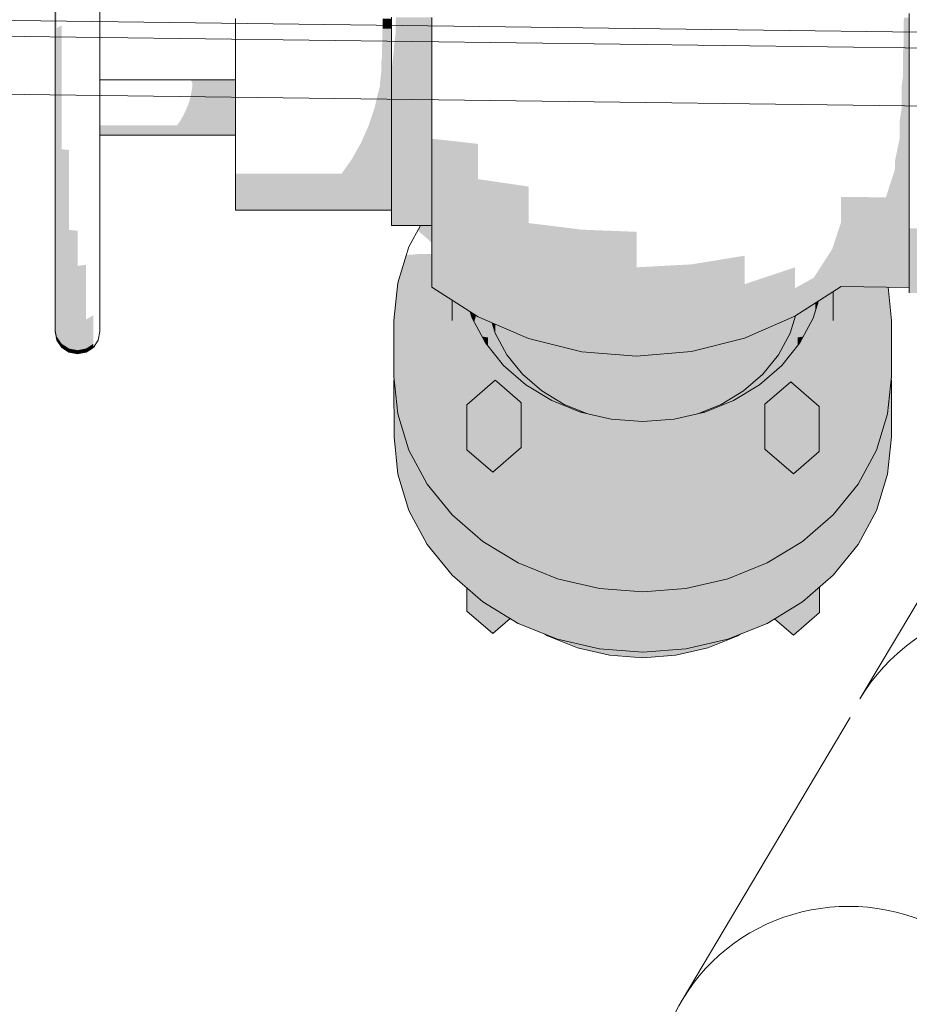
# Model space of a CAD drawing. Header units: metres. Extents: x -52 to 321, y -8 to 26.
# Tile 47 of 256: x -25.845 to -25.646, y 0.55 to 0.769. Entities that reach past the tile are written whole.
import ezdxf

# ---------------------------------------------------------------- set-up
doc = ezdxf.new("R2010")
doc.units = ezdxf.units.M
doc.header["$MEASUREMENT"] = 0
doc.layers.add('60 Ausstattung außen', color=7, linetype='Continuous')
doc.layers.add('94 Genehmigungsplanung Bemaßung', color=7, linetype='Continuous')
doc.styles.add('ERSTELLTER_STIL_2', font='arial.ttf')
doc.dimstyles.new('ERSTELLTER_STIL__3', dxfattribs={"dimtxt": 0.25, "dimasz": 0.19, "dimexe": 0.18, "dimexo": 0.1, "dimgap": 0, "dimtad": 1, "dimzin": 0, "dimdsep": 46, "dimtxsty": 'ERSTELLTER_STIL_2', "dimblk": 'ARROWHEAD_6', "dimblk1": 'ARROWHEAD_6', "dimblk2": 'ARROWHEAD_6', "dimcen": 0.09, "dimclrd": 7, "dimclre": 7, "dimclrt": 7, "dimazin": 0, "dimtfac": 1, "dimtdec": 4, "dimtmove": 0, "dimatfit": 3, "dimfxl": 1, "dimtolj": 1, "dimtzin": 0, "dimarcsym": 0})

# ---------------------------------------------------------------- blocks, each defined once
blk = doc.blocks.new('*D30', base_point=(-33357.27905, 0))
at = {"layer": '94 Genehmigungsplanung Bemaßung', "color": 7, "linetype": 'Continuous', "lineweight": 13}
for p, q in [((-24.29008, 2.86465), (-24.29008, 3.01465)), ((-24.19008, 2.76465), (-24.39008, 2.96465)), ((-24.10258, 2.86465), (-24.47758, 2.86465)), ((-24.29008, -0.03535), (-24.29008, 2.86465)), ((-24.39008, 0.06465), (-24.19008, -0.13535)), ((-24.10258, -0.03535), (-24.47758, -0.03535)), ((-24.29008, -0.18535), (-24.29008, -0.03535))]:
    blk.add_line(p, q, dxfattribs=at)
at = {"layer": '94 Genehmigungsplanung Bemaßung', "color": 7, "lineweight": 13, "insert": (-24.34008, 1.081), "char_height": 0.25, "attachment_point": 7, "rotation": 90, "style": 'ERSTELLTER_STIL_2'}
blk.add_mtext('\\A1;{\\pql;\\fArial|b0|i0|c0|p0;\\W1.000000;2,90}', dxfattribs=at)
blk = doc.blocks.new('ARROWHEAD_6')
at = {"color": 0, "linetype": 'Continuous', "lineweight": 0}
for p, q in [((-0.5, -0.5), (0.5, 0.5)), ((0, 0), (-1, 0))]:
    blk.add_line(p, q, dxfattribs=at)

msp = doc.modelspace()

# ---------------------------------------------------------------- hatches: boundary and pattern name
at = {"layer": '60 Ausstattung außen', "linetype": 'Continuous', "lineweight": 0, "true_color": 0x000000}
for points in [[(-25.83643, 0.7675), (-25.83643, 0.7757), (-25.83681, 0.77474), (-25.83681, 0.76685)], [(-25.76373, 0.76961), (-25.76373, 0.76732), (-25.76178, 0.76732), (-25.76178, 0.76961)], [(-25.76079, 0.76667), (-25.75274, 0.76667), (-25.75274, 0.76991), (-25.76068, 0.76991), (-25.76079, 0.7691)], [(-25.64746, 0.76347), (-25.64621, 0.76347), (-25.64621, 0.76981), (-25.64736, 0.7698), (-25.64746, 0.76898)], [(-25.83681, 0.75843), (-25.83643, 0.75876), (-25.83643, 0.7675), (-25.83681, 0.76685)], [(-25.83535, 0.75904), (-25.83535, 0.76806), (-25.83643, 0.7675), (-25.83643, 0.75876)], [(-25.76376, 0.76712), (-25.76376, 0.76449), (-25.76178, 0.76449), (-25.76178, 0.76732), (-25.76373, 0.76732)], [(-25.76117, 0.76291), (-25.75274, 0.76291), (-25.75274, 0.76667), (-25.76079, 0.76667), (-25.76117, 0.76361)], [(-25.76385, 0.76121), (-25.76178, 0.76121), (-25.76178, 0.76449), (-25.76376, 0.76449), (-25.76385, 0.76374)], [(-25.76117, 0.76291), (-25.76166, 0.75875), (-25.75274, 0.75875), (-25.75274, 0.76291)], [(-25.64762, 0.75671), (-25.64621, 0.75671), (-25.64621, 0.76347), (-25.64746, 0.76347), (-25.64762, 0.76212)], [(-25.76403, 0.75759), (-25.76178, 0.75759), (-25.76178, 0.76121), (-25.76385, 0.76121), (-25.76403, 0.75973)], [(-25.83681, 0.74974), (-25.83643, 0.74974), (-25.83643, 0.75876), (-25.83681, 0.75843)], [(-25.83535, 0.74974), (-25.83535, 0.75904), (-25.83643, 0.75876), (-25.83643, 0.74974)], [(-25.76178, 0.75432), (-25.75274, 0.75432), (-25.75274, 0.75875), (-25.76166, 0.75875), (-25.76178, 0.75818)], [(-25.76432, 0.7546), (-25.76451, 0.75373), (-25.76178, 0.75373), (-25.76178, 0.75759), (-25.76403, 0.75759), (-25.76432, 0.75517)], [(-25.64789, 0.75467), (-25.64789, 0.74974), (-25.64621, 0.74974), (-25.64621, 0.75671), (-25.64762, 0.75671)], [(-25.80646, 0.7558), (-25.79654, 0.7558), (-25.79654, 0.75589), (-25.80668, 0.75589)], [(-25.8063, 0.75552), (-25.79654, 0.75552), (-25.79654, 0.7558), (-25.80646, 0.7558), (-25.8064, 0.75566)], [(-25.8062, 0.75507), (-25.79654, 0.75507), (-25.79654, 0.75552), (-25.8063, 0.75552)], [(-25.8063, 0.7537), (-25.79654, 0.7537), (-25.79654, 0.75445), (-25.8062, 0.75445)], [(-25.8062, 0.75445), (-25.79654, 0.75445), (-25.79654, 0.75507), (-25.8062, 0.75507)], [(-25.76481, 0.75274), (-25.7655, 0.74974), (-25.76178, 0.74974), (-25.76178, 0.75373), (-25.76451, 0.75373)], [(-25.76178, 0.74974), (-25.75274, 0.74974), (-25.75274, 0.75432), (-25.76178, 0.75432)], [(-25.80697, 0.75081), (-25.79654, 0.75081), (-25.79654, 0.75185), (-25.80666, 0.75185)], [(-25.80666, 0.75185), (-25.79654, 0.75185), (-25.79654, 0.75282), (-25.80645, 0.75282)], [(-25.80645, 0.75282), (-25.79654, 0.75282), (-25.79654, 0.7537), (-25.8063, 0.7537), (-25.80637, 0.75341)], [(-25.83643, 0.74073), (-25.83643, 0.74974), (-25.83681, 0.74974), (-25.83681, 0.74106)], [(-25.83643, 0.74073), (-25.83535, 0.74045), (-25.83535, 0.74974), (-25.83643, 0.74974)], [(-25.80738, 0.74974), (-25.80786, 0.74868), (-25.79654, 0.74868), (-25.79654, 0.74974)], [(-25.80738, 0.74974), (-25.79654, 0.74974), (-25.79654, 0.75081), (-25.80697, 0.75081)], [(-25.7655, 0.74974), (-25.76683, 0.74576), (-25.76178, 0.74576), (-25.76178, 0.74974)], [(-25.75274, 0.74974), (-25.76178, 0.74974), (-25.76178, 0.74517), (-25.75274, 0.74517)], [(-25.64837, 0.74669), (-25.64837, 0.74278), (-25.64621, 0.74278), (-25.64621, 0.74974), (-25.64789, 0.74974)], [(-25.80896, 0.74667), (-25.79654, 0.74667), (-25.79654, 0.74764), (-25.80839, 0.74764)], [(-25.80839, 0.74764), (-25.79654, 0.74764), (-25.79654, 0.74868), (-25.80786, 0.74868), (-25.80826, 0.74791)], [(-25.79654, 0.74579), (-25.82681, 0.74579), (-25.82681, 0.74503), (-25.79654, 0.74503), (-25.79654, 0.74576)], [(-25.82681, 0.74503), (-25.82681, 0.74442), (-25.79654, 0.74442), (-25.79654, 0.74503)], [(-25.80958, 0.74579), (-25.79654, 0.74579), (-25.79654, 0.74667), (-25.80896, 0.74667)], [(-25.76683, 0.74576), (-25.76853, 0.7419), (-25.76178, 0.7419), (-25.76178, 0.74576)], [(-25.75274, 0.74517), (-25.76178, 0.74517), (-25.76178, 0.74074), (-25.75274, 0.74074), (-25.75274, 0.74278)], [(-25.82681, 0.74442), (-25.82681, 0.74397), (-25.79654, 0.74397), (-25.79654, 0.74442)], [(-25.82681, 0.74397), (-25.82681, 0.74369), (-25.79654, 0.74369), (-25.79654, 0.74397)], [(-25.82681, 0.74369), (-25.82681, 0.7436), (-25.79654, 0.7436), (-25.79654, 0.74369)], [(-25.75274, 0.73602), (-25.74242, 0.73376), (-25.74242, 0.74163), (-25.75274, 0.74278)], [(-25.64837, 0.74278), (-25.64938, 0.73798), (-25.64938, 0.73603), (-25.64621, 0.73602), (-25.64621, 0.74278)], [(-25.83681, 0.73264), (-25.83643, 0.73199), (-25.83643, 0.74073), (-25.83681, 0.74106)], [(-25.83643, 0.73199), (-25.83535, 0.73143), (-25.83535, 0.74045), (-25.83643, 0.74073)], [(-25.76853, 0.7419), (-25.77057, 0.73827), (-25.76178, 0.73827), (-25.76178, 0.7419)], [(-25.76178, 0.74074), (-25.76178, 0.73658), (-25.75274, 0.73658), (-25.75274, 0.74074)], [(-25.83372, 0.74026), (-25.83535, 0.74045), (-25.83535, 0.73143), (-25.83372, 0.73106)], [(-25.77057, 0.73827), (-25.77287, 0.735), (-25.76178, 0.735), (-25.76178, 0.73827)], [(-25.75274, 0.73658), (-25.76178, 0.73658), (-25.76178, 0.73282), (-25.75274, 0.73282), (-25.75274, 0.73602)], [(-25.76178, 0.73217), (-25.76178, 0.735), (-25.79654, 0.735), (-25.79654, 0.73217)], [(-25.74242, 0.72638), (-25.74242, 0.73376), (-25.75274, 0.73602), (-25.75274, 0.72968)], [(-25.64621, 0.73602), (-25.64938, 0.73603), (-25.65144, 0.72971), (-25.64621, 0.72968)], [(-25.83643, 0.72379), (-25.83643, 0.73199), (-25.83681, 0.73264), (-25.83681, 0.72474)], [(-25.83534, 0.72298), (-25.83535, 0.73143), (-25.83643, 0.73199), (-25.83643, 0.72379)], [(-25.76178, 0.72988), (-25.76178, 0.73217), (-25.79654, 0.73217), (-25.79654, 0.72988)], [(-25.75274, 0.73282), (-25.76178, 0.73282), (-25.76178, 0.72958), (-25.75274, 0.72958), (-25.75274, 0.72968)], [(-25.74242, 0.72638), (-25.73116, 0.72396), (-25.73116, 0.73211), (-25.74242, 0.73376)], [(-25.83372, 0.72244), (-25.83372, 0.73106), (-25.83535, 0.73143), (-25.83534, 0.72298)], [(-25.76178, 0.72988), (-25.79654, 0.72988), (-25.79654, 0.72819), (-25.76178, 0.72819)], [(-25.76178, 0.72958), (-25.76178, 0.72694), (-25.75274, 0.72694), (-25.75274, 0.72958)], [(-25.74242, 0.72638), (-25.75274, 0.72968), (-25.75274, 0.72396), (-25.74242, 0.71971)], [(-25.66143, 0.72978), (-25.66146, 0.72407), (-25.66143, 0.72408)], [(-25.64621, 0.72968), (-25.66143, 0.72978), (-25.66143, 0.72408), (-25.64621, 0.72395), (-25.64621, 0.72875)], [(-25.76178, 0.72715), (-25.76178, 0.72819), (-25.79654, 0.72819), (-25.79654, 0.72715)], [(-25.82681, 0.72549), (-25.82681, 0.72477), (-25.8268, 0.72474), (-25.8268, 0.72547)], [(-25.76178, 0.72681), (-25.76178, 0.72715), (-25.79654, 0.72715), (-25.79654, 0.72681)], [(-25.76178, 0.72694), (-25.76178, 0.725), (-25.75274, 0.725), (-25.75274, 0.72694)], [(-25.73116, 0.7166), (-25.73116, 0.72396), (-25.74242, 0.72638), (-25.74242, 0.71971)], [(-25.83643, 0.72379), (-25.83681, 0.72474), (-25.83681, 0.71761), (-25.83643, 0.71638)], [(-25.83534, 0.71533), (-25.83534, 0.72298), (-25.83643, 0.72379), (-25.83643, 0.71638)], [(-25.83372, 0.71464), (-25.83372, 0.72244), (-25.83534, 0.72298), (-25.83534, 0.71533)], [(-25.82681, 0.72477), (-25.82681, 0.72474), (-25.82681, 0.71763), (-25.8268, 0.71761), (-25.8268, 0.72474)], [(-25.75274, 0.725), (-25.76178, 0.725), (-25.76178, 0.72382), (-25.75274, 0.72382), (-25.75274, 0.72396)], [(-25.76178, 0.72382), (-25.76178, 0.72342), (-25.75274, 0.72342), (-25.75274, 0.72382)], [(-25.7559, 0.72231), (-25.75274, 0.71958), (-25.75274, 0.72342), (-25.7553, 0.72342)], [(-25.74242, 0.71395), (-25.74242, 0.71971), (-25.75274, 0.72396), (-25.75274, 0.71901)], [(-25.71927, 0.71471), (-25.71927, 0.72249), (-25.73116, 0.72396), (-25.73116, 0.7166)], [(-25.66146, 0.72407), (-25.6634, 0.71818), (-25.66143, 0.71916), (-25.66143, 0.72408)], [(-25.64621, 0.72395), (-25.66143, 0.72408), (-25.66143, 0.71916), (-25.64621, 0.719), (-25.64621, 0.72275)], [(-25.83181, 0.72224), (-25.83372, 0.72244), (-25.83372, 0.71464), (-25.83181, 0.71439)], [(-25.70705, 0.71408), (-25.70705, 0.722), (-25.71927, 0.72249), (-25.71927, 0.71471)], [(-25.64012, 0.72274), (-25.64621, 0.72275), (-25.64621, 0.71757), (-25.64012, 0.71757)], [(-25.74242, 0.70928), (-25.74242, 0.71395), (-25.75274, 0.71901), (-25.75274, 0.715)], [(-25.73116, 0.71024), (-25.73116, 0.7166), (-25.74242, 0.71971), (-25.74242, 0.71395)], [(-25.6634, 0.71818), (-25.66754, 0.71175), (-25.66143, 0.71517), (-25.66143, 0.71916)], [(-25.64621, 0.719), (-25.66143, 0.71916), (-25.66143, 0.71517), (-25.64621, 0.71499), (-25.64621, 0.71757)], [(-25.83643, 0.71638), (-25.83681, 0.71761), (-25.83681, 0.71144), (-25.83643, 0.70998)], [(-25.83534, 0.70873), (-25.83534, 0.71533), (-25.83643, 0.71638), (-25.83643, 0.70998)], [(-25.82681, 0.71763), (-25.82681, 0.71761), (-25.82681, 0.71147), (-25.8268, 0.71144), (-25.8268, 0.71761)], [(-25.76036, 0.71059), (-25.75234, 0.70937), (-25.75274, 0.70962), (-25.75274, 0.71023), (-25.75274, 0.71707), (-25.75281, 0.71709), (-25.75287, 0.71704), (-25.75538, 0.71706), (-25.75842, 0.71683)], [(-25.75274, 0.71715), (-25.75281, 0.71709), (-25.75274, 0.71707)], [(-25.71927, 0.70799), (-25.71927, 0.71471), (-25.73116, 0.7166), (-25.73116, 0.71024)], [(-25.68296, 0.71032), (-25.68296, 0.71667), (-25.69484, 0.71474), (-25.69484, 0.70803)], [(-25.64012, 0.71757), (-25.64621, 0.71757), (-25.64621, 0.71337), (-25.64012, 0.71337)], [(-25.83372, 0.71464), (-25.83534, 0.71533), (-25.83534, 0.70873), (-25.83372, 0.7079)], [(-25.83372, 0.7079), (-25.83181, 0.70761), (-25.83181, 0.71439), (-25.83372, 0.71464)], [(-25.8299, 0.71464), (-25.83181, 0.71439), (-25.83181, 0.70761), (-25.82989, 0.7079)], [(-25.74242, 0.70584), (-25.74242, 0.70928), (-25.75274, 0.715), (-25.75274, 0.71204)], [(-25.70705, 0.71408), (-25.71927, 0.71471), (-25.71927, 0.70799), (-25.70705, 0.70724)], [(-25.69484, 0.71474), (-25.70705, 0.71408), (-25.70705, 0.70724), (-25.69484, 0.70803)], [(-25.66143, 0.71517), (-25.67172, 0.70941), (-25.67172, 0.70598), (-25.66143, 0.71223)], [(-25.64621, 0.71499), (-25.66143, 0.71517), (-25.66143, 0.71223), (-25.64621, 0.71203), (-25.64621, 0.71337)], [(-25.74242, 0.70584), (-25.75274, 0.71204), (-25.75274, 0.71023), (-25.74242, 0.70373)], [(-25.73116, 0.70509), (-25.73116, 0.71024), (-25.74242, 0.71395), (-25.74242, 0.70928)], [(-25.67172, 0.71407), (-25.68296, 0.71032), (-25.68296, 0.70518), (-25.67172, 0.70941)], [(-25.66143, 0.71223), (-25.67172, 0.70598), (-25.67172, 0.70388), (-25.66143, 0.71043)], [(-25.66143, 0.71223), (-25.66143, 0.71043), (-25.64621, 0.71022), (-25.64621, 0.71203)], [(-25.64621, 0.71028), (-25.64012, 0.71027), (-25.64012, 0.71337), (-25.64621, 0.71337)], [(-25.83681, 0.70644), (-25.83643, 0.70479), (-25.83643, 0.70998), (-25.83681, 0.71144)], [(-25.83534, 0.70338), (-25.83534, 0.70873), (-25.83643, 0.70998), (-25.83643, 0.70479)], [(-25.82681, 0.71147), (-25.82681, 0.71144), (-25.82681, 0.70646), (-25.8268, 0.70644), (-25.8268, 0.71144)], [(-25.7612, 0.70224), (-25.7482, 0.70224), (-25.7482, 0.70672), (-25.75234, 0.70937), (-25.76036, 0.71059)], [(-25.75274, 0.70962), (-25.74242, 0.70302), (-25.74242, 0.70373), (-25.75274, 0.71023)], [(-25.71927, 0.70254), (-25.71927, 0.70799), (-25.73116, 0.71024), (-25.73116, 0.70509)], [(-25.69484, 0.70258), (-25.68296, 0.70518), (-25.68296, 0.71032), (-25.69484, 0.70803)], [(-25.67172, 0.70317), (-25.66143, 0.70982), (-25.66143, 0.71043), (-25.67172, 0.70388)], [(-25.66308, 0.70875), (-25.65654, 0.70975), (-25.66143, 0.70982)], [(-25.64621, 0.71022), (-25.66143, 0.71043), (-25.66143, 0.70982), (-25.64621, 0.70961)], [(-25.64621, 0.71028), (-25.64621, 0.70839), (-25.64012, 0.70838), (-25.64012, 0.71027)], [(-25.83534, 0.70338), (-25.83372, 0.70244), (-25.83372, 0.7079), (-25.83534, 0.70873)], [(-25.83181, 0.70761), (-25.83372, 0.7079), (-25.83372, 0.70244), (-25.83181, 0.70211)], [(-25.82989, 0.7079), (-25.83181, 0.70761), (-25.83181, 0.70211), (-25.82989, 0.70244)], [(-25.73116, 0.70509), (-25.74242, 0.70928), (-25.74242, 0.70584), (-25.73116, 0.70129)], [(-25.70705, 0.70724), (-25.71927, 0.70799), (-25.71927, 0.70254), (-25.70705, 0.7017)], [(-25.70705, 0.70724), (-25.70705, 0.7017), (-25.69484, 0.70258), (-25.69484, 0.70803)], [(-25.67172, 0.70941), (-25.68296, 0.70518), (-25.68296, 0.70139), (-25.67172, 0.70598)], [(-25.66764, 0.70275), (-25.66576, 0.70216), (-25.66388, 0.70823), (-25.66646, 0.70657)], [(-25.66576, 0.70216), (-25.66576, 0.68966), (-25.66384, 0.69585), (-25.66384, 0.70826), (-25.66388, 0.70823)], [(-25.66384, 0.70826), (-25.66384, 0.69585), (-25.6632, 0.70224), (-25.6632, 0.70868)], [(-25.6632, 0.70868), (-25.6632, 0.70224), (-25.6502, 0.70224), (-25.65095, 0.70967), (-25.65654, 0.70975), (-25.66308, 0.70875)], [(-25.83643, 0.70096), (-25.83643, 0.70479), (-25.83681, 0.70644), (-25.83681, 0.70276)], [(-25.82681, 0.70646), (-25.82681, 0.70644), (-25.82681, 0.70278), (-25.8268, 0.70276), (-25.8268, 0.70644)], [(-25.7482, 0.70672), (-25.7482, 0.70224), (-25.74756, 0.69585), (-25.74756, 0.70631)], [(-25.74677, 0.7058), (-25.74756, 0.70631), (-25.74756, 0.69585), (-25.74564, 0.68966), (-25.74564, 0.70216)], [(-25.7442, 0.70416), (-25.74677, 0.7058), (-25.74564, 0.70216), (-25.74376, 0.70275)], [(-25.73116, 0.70129), (-25.74242, 0.70584), (-25.74242, 0.70373), (-25.73116, 0.69896)], [(-25.67172, 0.70598), (-25.68296, 0.70139), (-25.68296, 0.69907), (-25.67172, 0.70388)], [(-25.6672, 0.70609), (-25.66897, 0.70495), (-25.66897, 0.70473), (-25.66809, 0.70191), (-25.66764, 0.70275), (-25.6672, 0.70416)], [(-25.66701, 0.70621), (-25.6672, 0.70609), (-25.6672, 0.70416), (-25.6669, 0.70514)], [(-25.66646, 0.70657), (-25.66701, 0.70621), (-25.6669, 0.70514)], [(-25.83534, 0.69944), (-25.83534, 0.70338), (-25.83643, 0.70479), (-25.83643, 0.70096)], [(-25.83372, 0.70244), (-25.83534, 0.70338), (-25.83534, 0.69944), (-25.83372, 0.69842)], [(-25.82827, 0.69944), (-25.82827, 0.70338), (-25.82989, 0.70244), (-25.82989, 0.69842)], [(-25.74419, 0.70415), (-25.74419, 0.70414), (-25.74376, 0.70275), (-25.7433, 0.7019), (-25.74287, 0.70331)], [(-25.74287, 0.70331), (-25.7433, 0.7019), (-25.74154, 0.69862), (-25.74025, 0.69843), (-25.73927, 0.70159), (-25.7393, 0.70168), (-25.74242, 0.70302)], [(-25.73116, 0.69896), (-25.74242, 0.70373), (-25.74242, 0.70302), (-25.73116, 0.69818)], [(-25.71927, 0.70254), (-25.73116, 0.70509), (-25.73116, 0.70129), (-25.71927, 0.69852)], [(-25.68296, 0.70518), (-25.69484, 0.70258), (-25.69484, 0.69857), (-25.68296, 0.70139)], [(-25.68296, 0.69907), (-25.68296, 0.69828), (-25.67172, 0.70317), (-25.67172, 0.70388)], [(-25.67172, 0.70317), (-25.67281, 0.7027), (-25.67281, 0.69938), (-25.67162, 0.70324)], [(-25.67162, 0.70324), (-25.67212, 0.7016), (-25.67114, 0.69843), (-25.66986, 0.69862), (-25.66809, 0.70191), (-25.66897, 0.70473), (-25.66964, 0.70452)], [(-25.66964, 0.70452), (-25.66897, 0.70473), (-25.66905, 0.70489)], [(-25.66905, 0.70489), (-25.66897, 0.70473), (-25.66897, 0.70495)], [(-25.83643, 0.70096), (-25.83681, 0.70276), (-25.83681, 0.7005), (-25.83643, 0.69862)], [(-25.83372, 0.69842), (-25.83181, 0.69806), (-25.83181, 0.70211), (-25.83372, 0.70244)], [(-25.83181, 0.69806), (-25.82989, 0.69842), (-25.82989, 0.70244), (-25.83181, 0.70211)], [(-25.82681, 0.70278), (-25.82681, 0.70104), (-25.8268, 0.7005), (-25.8268, 0.70276)], [(-25.74756, 0.69585), (-25.7482, 0.70224), (-25.7612, 0.70224), (-25.76036, 0.6939)], [(-25.7612, 0.70224), (-25.7612, 0.68974), (-25.76035, 0.6814), (-25.76036, 0.6939)], [(-25.74251, 0.69634), (-25.74078, 0.69721), (-25.74376, 0.70275), (-25.74564, 0.70216)], [(-25.74251, 0.69634), (-25.74564, 0.70216), (-25.74564, 0.68966), (-25.74312, 0.68498), (-25.74251, 0.68551)], [(-25.73927, 0.70159), (-25.74025, 0.69843), (-25.74025, 0.69656), (-25.73968, 0.69585), (-25.73867, 0.69914), (-25.73867, 0.69963)], [(-25.7393, 0.70168), (-25.73859, 0.69938), (-25.73859, 0.70137)], [(-25.73601, 0.70027), (-25.73859, 0.70137), (-25.73859, 0.69938), (-25.73601, 0.69459)], [(-25.73116, 0.70129), (-25.73116, 0.69896), (-25.71927, 0.69606), (-25.71927, 0.69852)], [(-25.70705, 0.7017), (-25.71927, 0.70254), (-25.71927, 0.69852), (-25.70705, 0.69761)], [(-25.69484, 0.70258), (-25.70705, 0.7017), (-25.70705, 0.69761), (-25.69484, 0.69857)], [(-25.69484, 0.69857), (-25.69484, 0.69612), (-25.68296, 0.69907), (-25.68296, 0.70139)], [(-25.67889, 0.70005), (-25.67889, 0.69026), (-25.67539, 0.69459), (-25.67539, 0.70157)], [(-25.67539, 0.70157), (-25.67539, 0.69459), (-25.67281, 0.69938), (-25.67281, 0.7027)], [(-25.67212, 0.7016), (-25.67272, 0.69966), (-25.67272, 0.69914), (-25.67171, 0.69586), (-25.67114, 0.69657), (-25.67114, 0.69843)], [(-25.67062, 0.69721), (-25.66889, 0.69634), (-25.66576, 0.70216), (-25.66764, 0.70275)], [(-25.66576, 0.70216), (-25.66889, 0.69634), (-25.66889, 0.68527), (-25.66837, 0.68481), (-25.66576, 0.68966)], [(-25.66384, 0.69585), (-25.65104, 0.6939), (-25.6502, 0.70224), (-25.6632, 0.70224)], [(-25.65104, 0.6939), (-25.65104, 0.6814), (-25.65019, 0.68974), (-25.6502, 0.70224)], [(-25.83642, 0.69783), (-25.83643, 0.69862), (-25.83681, 0.7005), (-25.83681, 0.69974)], [(-25.83534, 0.69944), (-25.83643, 0.70096), (-25.83643, 0.69862), (-25.83534, 0.69702)], [(-25.83372, 0.69842), (-25.83534, 0.69944), (-25.83534, 0.69702), (-25.83372, 0.69596)], [(-25.82827, 0.69944), (-25.82989, 0.69842), (-25.82989, 0.69596), (-25.82827, 0.69702)], [(-25.73968, 0.69585), (-25.73791, 0.69366), (-25.73489, 0.6932), (-25.73601, 0.69459), (-25.73842, 0.69906), (-25.73867, 0.69914)], [(-25.73867, 0.69963), (-25.73867, 0.69914), (-25.73856, 0.69933), (-25.73859, 0.69938)], [(-25.73867, 0.69914), (-25.73842, 0.69906), (-25.73856, 0.69933)], [(-25.73251, 0.69876), (-25.73601, 0.70027), (-25.73601, 0.69459), (-25.73251, 0.69026)], [(-25.71927, 0.69606), (-25.73116, 0.69896), (-25.73116, 0.69818), (-25.71926, 0.69524)], [(-25.68296, 0.69828), (-25.68296, 0.69907), (-25.69484, 0.69612), (-25.69484, 0.69529)], [(-25.68296, 0.69828), (-25.6832, 0.69822), (-25.6832, 0.68653), (-25.67889, 0.69026), (-25.67889, 0.70005)], [(-25.67539, 0.69459), (-25.67651, 0.6932), (-25.67349, 0.69366), (-25.67171, 0.69586), (-25.67272, 0.69914), (-25.67298, 0.69905)], [(-25.67283, 0.69934), (-25.67298, 0.69905), (-25.67272, 0.69914)], [(-25.67281, 0.69938), (-25.67283, 0.69934), (-25.67272, 0.69914), (-25.67272, 0.69966)], [(-25.83534, 0.69621), (-25.83534, 0.69702), (-25.83643, 0.69862), (-25.83642, 0.69783)], [(-25.83372, 0.69513), (-25.83372, 0.69596), (-25.83534, 0.69702), (-25.83534, 0.69621)], [(-25.83372, 0.69842), (-25.83372, 0.69596), (-25.83181, 0.69558), (-25.83181, 0.69806)], [(-25.83181, 0.69806), (-25.83181, 0.69558), (-25.82989, 0.69596), (-25.82989, 0.69842)], [(-25.82827, 0.69621), (-25.82827, 0.69702), (-25.82989, 0.69596), (-25.82989, 0.69513)], [(-25.73826, 0.69109), (-25.73673, 0.6922), (-25.74078, 0.69721), (-25.74251, 0.69634)], [(-25.74025, 0.69843), (-25.74154, 0.69862), (-25.74078, 0.69721), (-25.74042, 0.69676)], [(-25.74025, 0.69843), (-25.74042, 0.69676), (-25.74025, 0.69656)], [(-25.73116, 0.69818), (-25.73251, 0.69876), (-25.73251, 0.69026), (-25.7282, 0.68653), (-25.7282, 0.69745)], [(-25.7232, 0.69621), (-25.7282, 0.69745), (-25.7282, 0.68653), (-25.7232, 0.68349)], [(-25.70705, 0.69761), (-25.71927, 0.69852), (-25.71927, 0.69606), (-25.70705, 0.69511)], [(-25.70705, 0.69761), (-25.70705, 0.69511), (-25.69484, 0.69612), (-25.69484, 0.69857)], [(-25.69373, 0.69557), (-25.69373, 0.68135), (-25.69323, 0.68147), (-25.6882, 0.68349), (-25.6882, 0.69696)], [(-25.6832, 0.69822), (-25.6882, 0.69696), (-25.6882, 0.68349), (-25.6832, 0.68653)], [(-25.67314, 0.69109), (-25.66889, 0.69634), (-25.67062, 0.69721), (-25.67467, 0.6922)], [(-25.66986, 0.69862), (-25.67114, 0.69843), (-25.67098, 0.69677), (-25.67062, 0.69721)], [(-25.67114, 0.69843), (-25.67114, 0.69657), (-25.67098, 0.69677)], [(-25.83372, 0.69513), (-25.83181, 0.69474), (-25.83181, 0.69558), (-25.83372, 0.69596)], [(-25.82989, 0.69596), (-25.83181, 0.69558), (-25.83181, 0.69474), (-25.82989, 0.69513)], [(-25.75785, 0.68581), (-25.74564, 0.68966), (-25.74756, 0.69585), (-25.76036, 0.6939)], [(-25.73826, 0.69109), (-25.74251, 0.69634), (-25.74251, 0.68551), (-25.73861, 0.68888), (-25.73826, 0.68858)], [(-25.71926, 0.69524), (-25.7232, 0.69621), (-25.7232, 0.68349), (-25.71817, 0.68146), (-25.71767, 0.68135), (-25.71767, 0.69511)], [(-25.71927, 0.69606), (-25.71926, 0.69524), (-25.70705, 0.69426), (-25.70705, 0.69511)], [(-25.71178, 0.69464), (-25.71767, 0.69511), (-25.71767, 0.68135), (-25.71274, 0.6802), (-25.71178, 0.68013)], [(-25.70705, 0.69426), (-25.71178, 0.69464), (-25.71178, 0.68013), (-25.7057, 0.67967), (-25.7057, 0.69438)], [(-25.69484, 0.69612), (-25.70705, 0.69511), (-25.70705, 0.69426), (-25.69484, 0.69529)], [(-25.7057, 0.69438), (-25.7057, 0.67967), (-25.69962, 0.68013), (-25.69963, 0.69489)], [(-25.69484, 0.69529), (-25.69963, 0.69489), (-25.69962, 0.68013), (-25.69867, 0.6802), (-25.69373, 0.68135), (-25.69373, 0.69557)], [(-25.66889, 0.69634), (-25.67314, 0.69109), (-25.67314, 0.6881), (-25.67266, 0.68853), (-25.66889, 0.68527)], [(-25.66576, 0.68966), (-25.65354, 0.68581), (-25.65104, 0.6939), (-25.66384, 0.69585)], [(-25.75785, 0.68581), (-25.76036, 0.6939), (-25.76035, 0.6814), (-25.75785, 0.67331)], [(-25.73302, 0.68655), (-25.73174, 0.68788), (-25.73673, 0.6922), (-25.73826, 0.69109)], [(-25.73791, 0.69366), (-25.73673, 0.6922), (-25.73274, 0.68874), (-25.73076, 0.68874), (-25.73251, 0.69026), (-25.73489, 0.6932)], [(-25.67889, 0.69026), (-25.68064, 0.68874), (-25.67866, 0.68874), (-25.67467, 0.6922), (-25.67349, 0.69366), (-25.67651, 0.6932)], [(-25.67314, 0.69109), (-25.67467, 0.6922), (-25.67967, 0.68788), (-25.67838, 0.68655)], [(-25.65104, 0.6939), (-25.65354, 0.68581), (-25.65354, 0.67331), (-25.65104, 0.6814)], [(-25.73826, 0.69109), (-25.73826, 0.68858), (-25.73302, 0.68405), (-25.73302, 0.68655)], [(-25.67314, 0.69109), (-25.67838, 0.68655), (-25.67838, 0.68357), (-25.67314, 0.6881)], [(-25.76115, 0.68924), (-25.7612, 0.68874), (-25.7611, 0.68874)], [(-25.7611, 0.68874), (-25.7612, 0.68874), (-25.76035, 0.6804), (-25.76006, 0.68044), (-25.76035, 0.6814)], [(-25.76035, 0.6679), (-25.76035, 0.6804), (-25.7612, 0.68874), (-25.76119, 0.67624)], [(-25.74564, 0.68966), (-25.75785, 0.68581), (-25.75377, 0.67821), (-25.74497, 0.68261), (-25.74497, 0.68337), (-25.74312, 0.68498)], [(-25.73281, 0.68387), (-25.73861, 0.68888), (-25.74497, 0.68337), (-25.73918, 0.67836)], [(-25.72695, 0.68287), (-25.72595, 0.68437), (-25.73174, 0.68788), (-25.73302, 0.68655)], [(-25.73274, 0.68874), (-25.73174, 0.68788), (-25.72764, 0.68539), (-25.72659, 0.68555), (-25.7282, 0.68653), (-25.73076, 0.68874)], [(-25.68445, 0.68287), (-25.67838, 0.68655), (-25.67967, 0.68788), (-25.68545, 0.68437)], [(-25.6848, 0.68555), (-25.68376, 0.68539), (-25.67967, 0.68788), (-25.67866, 0.68874), (-25.68064, 0.68874), (-25.6832, 0.68653)], [(-25.67266, 0.68853), (-25.67845, 0.68351), (-25.67209, 0.678), (-25.66629, 0.68301)], [(-25.66576, 0.68966), (-25.66837, 0.68481), (-25.66629, 0.68301), (-25.66629, 0.68254), (-25.65763, 0.67821), (-25.65354, 0.68581)], [(-25.65104, 0.6814), (-25.65133, 0.68044), (-25.65104, 0.6804), (-25.65019, 0.68874), (-25.6503, 0.68874)], [(-25.65104, 0.6804), (-25.65104, 0.6679), (-25.65019, 0.67624), (-25.65019, 0.68874)], [(-25.65025, 0.68924), (-25.6503, 0.68874), (-25.65019, 0.68874)], [(-25.75785, 0.68581), (-25.75785, 0.67331), (-25.75376, 0.66571), (-25.75377, 0.67821)], [(-25.72695, 0.68287), (-25.73302, 0.68655), (-25.73302, 0.68405), (-25.73281, 0.68387), (-25.73281, 0.67392), (-25.72695, 0.67037)], [(-25.67838, 0.68655), (-25.68445, 0.68287), (-25.68445, 0.67037), (-25.67845, 0.67401), (-25.67845, 0.68351), (-25.67838, 0.68357)], [(-25.65763, 0.67821), (-25.65763, 0.66571), (-25.65354, 0.67331), (-25.65354, 0.68581)], [(-25.73281, 0.68387), (-25.73918, 0.67836), (-25.73917, 0.66836), (-25.73281, 0.67387)], [(-25.72764, 0.68539), (-25.72595, 0.68437), (-25.72316, 0.68324), (-25.72283, 0.68334), (-25.7232, 0.68349), (-25.72659, 0.68555)], [(-25.72024, 0.68016), (-25.71955, 0.68179), (-25.72595, 0.68437), (-25.72695, 0.68287)], [(-25.69117, 0.68016), (-25.68445, 0.68287), (-25.68545, 0.68437), (-25.69185, 0.68179)], [(-25.68857, 0.68335), (-25.68824, 0.68324), (-25.68545, 0.68437), (-25.68376, 0.68539), (-25.6848, 0.68555), (-25.6882, 0.68349)], [(-25.67209, 0.678), (-25.67845, 0.68351), (-25.67845, 0.67351), (-25.67208, 0.668)], [(-25.75377, 0.67821), (-25.74822, 0.67135), (-25.74497, 0.67371), (-25.74497, 0.68261)], [(-25.73918, 0.67836), (-25.74497, 0.68337), (-25.74497, 0.67337), (-25.73917, 0.66836)], [(-25.72024, 0.66766), (-25.72024, 0.68016), (-25.72695, 0.68287), (-25.72695, 0.67037)], [(-25.72283, 0.68334), (-25.72316, 0.68324), (-25.71959, 0.6818), (-25.71933, 0.68193)], [(-25.71308, 0.6785), (-25.71274, 0.6802), (-25.71955, 0.68179), (-25.72024, 0.68016)], [(-25.71933, 0.68193), (-25.71959, 0.6818), (-25.71955, 0.68179), (-25.71817, 0.68146)], [(-25.69832, 0.6785), (-25.69117, 0.68016), (-25.69185, 0.68179), (-25.69867, 0.6802)], [(-25.69323, 0.68147), (-25.69185, 0.68179), (-25.69181, 0.6818), (-25.69207, 0.68193)], [(-25.69207, 0.68193), (-25.69181, 0.6818), (-25.68824, 0.68324), (-25.68857, 0.68335)], [(-25.68445, 0.68287), (-25.69117, 0.68016), (-25.69116, 0.66766), (-25.68445, 0.67037)], [(-25.66629, 0.68301), (-25.67209, 0.678), (-25.67208, 0.668), (-25.66629, 0.67301)], [(-25.66629, 0.68254), (-25.66629, 0.67361), (-25.66318, 0.67135), (-25.65763, 0.67821)], [(-25.76006, 0.68044), (-25.76035, 0.6804), (-25.75785, 0.6723), (-25.75739, 0.67245), (-25.75785, 0.67331)], [(-25.75785, 0.6598), (-25.75785, 0.6723), (-25.76035, 0.6804), (-25.76035, 0.6679)], [(-25.71308, 0.6785), (-25.72024, 0.68016), (-25.72024, 0.66766), (-25.71308, 0.666)], [(-25.71274, 0.6802), (-25.71308, 0.6785), (-25.7057, 0.67794), (-25.7057, 0.67967)], [(-25.69832, 0.6785), (-25.69867, 0.6802), (-25.7057, 0.67967), (-25.7057, 0.67794)], [(-25.69117, 0.68016), (-25.69832, 0.6785), (-25.69832, 0.666), (-25.69116, 0.66766)], [(-25.65354, 0.67331), (-25.654, 0.67245), (-25.65354, 0.6723), (-25.65104, 0.6804), (-25.65133, 0.68044)], [(-25.65354, 0.6723), (-25.65354, 0.6598), (-25.65104, 0.6679), (-25.65104, 0.6804)], [(-25.75377, 0.67821), (-25.75376, 0.66571), (-25.74821, 0.65885), (-25.74822, 0.67135)], [(-25.7057, 0.67794), (-25.71308, 0.6785), (-25.71308, 0.666), (-25.7057, 0.66544)], [(-25.69832, 0.6785), (-25.7057, 0.67794), (-25.7057, 0.66544), (-25.69832, 0.666)], [(-25.66318, 0.67135), (-25.66318, 0.65885), (-25.65763, 0.66571), (-25.65763, 0.67821)], [(-25.75739, 0.67245), (-25.75785, 0.6723), (-25.75376, 0.66471), (-25.75319, 0.665), (-25.75376, 0.66571)], [(-25.74822, 0.67135), (-25.74138, 0.66542), (-25.73521, 0.67179), (-25.73917, 0.66836), (-25.74497, 0.67337), (-25.74497, 0.67371)], [(-25.74138, 0.66542), (-25.73345, 0.66062), (-25.72695, 0.67037), (-25.73281, 0.67392), (-25.73281, 0.67387), (-25.73521, 0.67179)], [(-25.68445, 0.67037), (-25.67795, 0.66062), (-25.67002, 0.66542), (-25.67477, 0.67032), (-25.67845, 0.67351), (-25.67845, 0.67401)], [(-25.67208, 0.668), (-25.67477, 0.67032), (-25.67002, 0.66542), (-25.66318, 0.67135), (-25.66629, 0.67361), (-25.66629, 0.67301)], [(-25.65763, 0.66571), (-25.65821, 0.665), (-25.65763, 0.66471), (-25.65354, 0.6723), (-25.654, 0.67245)], [(-25.75376, 0.66471), (-25.75785, 0.6723), (-25.75785, 0.6598), (-25.75376, 0.65221)], [(-25.74822, 0.67135), (-25.74821, 0.65885), (-25.74137, 0.65292), (-25.74138, 0.66542)], [(-25.73345, 0.66062), (-25.72468, 0.65708), (-25.72024, 0.66766), (-25.72695, 0.67037)], [(-25.68672, 0.65708), (-25.67795, 0.66062), (-25.68445, 0.67037), (-25.69116, 0.66766)], [(-25.66318, 0.67135), (-25.67002, 0.66542), (-25.67002, 0.65292), (-25.66318, 0.65885)], [(-25.65763, 0.66471), (-25.65763, 0.65221), (-25.65354, 0.6598), (-25.65354, 0.6723)], [(-25.71534, 0.65491), (-25.71308, 0.666), (-25.72024, 0.66766), (-25.72468, 0.65708)], [(-25.71534, 0.65491), (-25.7057, 0.65418), (-25.7057, 0.66544), (-25.71308, 0.666)], [(-25.7057, 0.65418), (-25.69606, 0.65491), (-25.69832, 0.666), (-25.7057, 0.66544)], [(-25.69116, 0.66766), (-25.69832, 0.666), (-25.69606, 0.65491), (-25.68672, 0.65708)], [(-25.75376, 0.66471), (-25.74821, 0.65785), (-25.74759, 0.6583), (-25.74821, 0.65885), (-25.75319, 0.665)], [(-25.74821, 0.64535), (-25.74821, 0.65785), (-25.75376, 0.66471), (-25.75376, 0.65221)], [(-25.73345, 0.64812), (-25.73345, 0.66062), (-25.74138, 0.66542), (-25.74137, 0.65292)], [(-25.67002, 0.66542), (-25.67795, 0.66062), (-25.67795, 0.64812), (-25.67002, 0.65292)], [(-25.66318, 0.65885), (-25.66381, 0.65831), (-25.66318, 0.65785), (-25.65763, 0.66471), (-25.65821, 0.665)], [(-25.65763, 0.66471), (-25.66318, 0.65785), (-25.66318, 0.64535), (-25.65763, 0.65221)], [(-25.72468, 0.65708), (-25.73345, 0.66062), (-25.73345, 0.64812), (-25.72468, 0.64458)], [(-25.67795, 0.64812), (-25.67795, 0.66062), (-25.68672, 0.65708), (-25.68672, 0.64458)], [(-25.74821, 0.65785), (-25.74137, 0.65192), (-25.74076, 0.65255), (-25.74137, 0.65292), (-25.74759, 0.6583)], [(-25.74137, 0.63942), (-25.74137, 0.65192), (-25.74821, 0.65785), (-25.74821, 0.64535)], [(-25.71534, 0.64241), (-25.71534, 0.65491), (-25.72468, 0.65708), (-25.72468, 0.64458)], [(-25.68672, 0.65708), (-25.69606, 0.65491), (-25.69606, 0.64241), (-25.68672, 0.64458)], [(-25.67063, 0.65255), (-25.67002, 0.65192), (-25.66318, 0.65785), (-25.66381, 0.65831), (-25.66794, 0.65473), (-25.67002, 0.65292)], [(-25.67002, 0.65192), (-25.67002, 0.63942), (-25.66318, 0.64535), (-25.66318, 0.65785)], [(-25.71534, 0.65491), (-25.71534, 0.64241), (-25.7057, 0.64168), (-25.7057, 0.65418)], [(-25.7057, 0.65418), (-25.7057, 0.64168), (-25.69606, 0.64241), (-25.69606, 0.65491)], [(-25.74076, 0.65255), (-25.74137, 0.65192), (-25.73345, 0.64712), (-25.73292, 0.64791), (-25.73345, 0.64812)], [(-25.74137, 0.65192), (-25.74137, 0.63942), (-25.73345, 0.63462), (-25.73345, 0.64712)], [(-25.67847, 0.64791), (-25.67795, 0.64712), (-25.67002, 0.65192), (-25.67063, 0.65255), (-25.67795, 0.64812)], [(-25.67795, 0.64712), (-25.67795, 0.63462), (-25.67002, 0.63942), (-25.67002, 0.65192)], [(-25.73292, 0.64791), (-25.73345, 0.64712), (-25.72468, 0.64358), (-25.7243, 0.64449), (-25.72468, 0.64458)], [(-25.73345, 0.64712), (-25.73345, 0.63462), (-25.72468, 0.63108), (-25.72468, 0.64358)], [(-25.68672, 0.64458), (-25.6871, 0.64449), (-25.68672, 0.64358), (-25.67795, 0.64712), (-25.67847, 0.64791)], [(-25.68672, 0.64358), (-25.68671, 0.63108), (-25.67795, 0.63462), (-25.67795, 0.64712)], [(-25.7243, 0.64449), (-25.72468, 0.64358), (-25.71534, 0.64141), (-25.71514, 0.64239), (-25.71534, 0.64241)], [(-25.69606, 0.64241), (-25.69626, 0.64239), (-25.69606, 0.64141), (-25.68672, 0.64358), (-25.6871, 0.64449)], [(-25.74496, 0.64254), (-25.74496, 0.63738), (-25.73917, 0.63236), (-25.73917, 0.63809), (-25.74137, 0.63942)], [(-25.72468, 0.64358), (-25.72468, 0.63108), (-25.71533, 0.62891), (-25.71534, 0.64141)], [(-25.71534, 0.64141), (-25.7057, 0.64068), (-25.7057, 0.64168), (-25.71514, 0.64239)], [(-25.7057, 0.64168), (-25.7057, 0.64068), (-25.69606, 0.64141), (-25.69626, 0.64239)], [(-25.69606, 0.64141), (-25.69606, 0.62891), (-25.68671, 0.63108), (-25.68672, 0.64358)], [(-25.67002, 0.63942), (-25.67208, 0.63818), (-25.67208, 0.632), (-25.66628, 0.63702), (-25.66628, 0.64266)], [(-25.7057, 0.64068), (-25.71534, 0.64141), (-25.71533, 0.62891), (-25.7057, 0.62818)], [(-25.7057, 0.64068), (-25.7057, 0.62818), (-25.69606, 0.62891), (-25.69606, 0.64141)], [(-25.73528, 0.63573), (-25.73917, 0.63809), (-25.73917, 0.63236)], [(-25.67627, 0.63563), (-25.67208, 0.632), (-25.67208, 0.63818)], [(-25.72755, 0.63224), (-25.72694, 0.63187), (-25.72694, 0.63199)], [(-25.72468, 0.63108), (-25.72694, 0.63199), (-25.72694, 0.63187), (-25.72023, 0.62916), (-25.72023, 0.63005)], [(-25.68671, 0.63108), (-25.69116, 0.63005), (-25.69116, 0.62916), (-25.68444, 0.63187), (-25.68444, 0.63199)], [(-25.68444, 0.63199), (-25.68444, 0.63187), (-25.68382, 0.63225)], [(-25.71533, 0.62891), (-25.72023, 0.63005), (-25.72023, 0.62916), (-25.71307, 0.6275), (-25.71307, 0.62874)], [(-25.71307, 0.62874), (-25.71307, 0.6275), (-25.70569, 0.62694), (-25.7057, 0.62818)], [(-25.70569, 0.62818), (-25.70569, 0.62694), (-25.69831, 0.6275), (-25.69831, 0.62874)], [(-25.69606, 0.62891), (-25.69831, 0.62874), (-25.69831, 0.6275), (-25.69116, 0.62916), (-25.69116, 0.63005)]]:
    msp.add_hatch(color=18, dxfattribs=at).paths.add_polyline_path(points)

# ---------------------------------------------------------------- linework, layer by layer
at = {"color": 7, "linetype": 'Continuous', "lineweight": 13}
for p, q in [((-24.98264, 0.75456), (-26.11373, 0.76909)), ((-26.11389, 0.7561), (-25.06842, 0.74268)), ((-25.59693, 0.71917), (-25.65724, 0.61775)), ((-25.65939, 0.61364), (-25.69691, 0.55054))]:
    msp.add_line(p, q, dxfattribs=at)
msp.add_lwpolyline([(-25.27935, 0.91389), (-26.03976, 0.92365), (-26.04172, 0.77167), (-25.2813, 0.76191)], close=True, dxfattribs=at)
for centre, major_axis, ratio, start_param, end_param in [((-25.61904, 0.59504), (-0.0382, 0.02271), 0.984535, 3.141593, 6.283185), ((-25.65893, 0.52795), (-0.03798, 0.02258), 0.979014, 3.141593, 6.283185), ((-25.65893, 0.52795), (-0.03798, 0.02258), 0.979014, 0, 3.141593)]:
    msp.add_ellipse(centre, major_axis=major_axis, ratio=ratio, start_param=start_param, end_param=end_param, dxfattribs=at)
at = {"layer": '60 Ausstattung außen', "color": 7, "linetype": 'Continuous', "lineweight": 13}
for p, q in [((-25.83681, 0.77474), (-25.83681, 0.76685)), ((-25.82681, 0.77474), (-25.82681, 0.76685)), ((-25.79654, 0.76961), (-25.79654, 0.76732)), ((-25.76178, 0.76991), (-25.76178, 0.76667)), ((-25.75274, 0.76981), (-25.75274, 0.76347)), ((-25.64621, 0.77074), (-25.64621, 0.76411)), ((-25.79654, 0.76732), (-25.79654, 0.76449)), ((-25.83681, 0.76685), (-25.83681, 0.75843)), ((-25.82681, 0.76685), (-25.82681, 0.75843)), ((-25.76178, 0.76667), (-25.76178, 0.76291)), ((-25.79654, 0.76449), (-25.79654, 0.76121)), ((-25.76178, 0.76291), (-25.76178, 0.75875)), ((-25.75274, 0.76347), (-25.75274, 0.75671)), ((-25.64621, 0.76411), (-25.64621, 0.75704)), ((-25.79654, 0.76121), (-25.79654, 0.75759)), ((-25.83681, 0.75843), (-25.83681, 0.74974)), ((-25.82681, 0.75843), (-25.82681, 0.74974)), ((-25.76178, 0.75875), (-25.76178, 0.75432)), ((-25.79654, 0.75759), (-25.79654, 0.75373)), ((-25.75274, 0.75671), (-25.75274, 0.74974)), ((-25.64621, 0.75704), (-25.64621, 0.74974)), ((-25.79654, 0.75589), (-25.82681, 0.75589)), ((-25.79654, 0.75373), (-25.79654, 0.74974)), ((-25.76178, 0.75432), (-25.76178, 0.74974)), ((-25.83681, 0.74974), (-25.83681, 0.74106)), ((-25.82681, 0.74974), (-25.82681, 0.74106)), ((-25.79654, 0.74974), (-25.79654, 0.74576)), ((-25.76178, 0.74974), (-25.76178, 0.74517)), ((-25.75274, 0.74974), (-25.75274, 0.74278)), ((-25.64621, 0.74974), (-25.64621, 0.74245)), ((-25.79654, 0.74576), (-25.79654, 0.7419)), ((-25.76178, 0.74517), (-25.76178, 0.74074)), ((-25.79654, 0.7436), (-25.82681, 0.7436)), ((-25.75274, 0.74278), (-25.75274, 0.73602)), ((-25.83681, 0.74106), (-25.83681, 0.73264)), ((-25.82681, 0.74106), (-25.82681, 0.73264)), ((-25.79654, 0.7419), (-25.79654, 0.73827)), ((-25.76178, 0.74074), (-25.76178, 0.73658)), ((-25.64621, 0.74245), (-25.64621, 0.73538)), ((-25.79654, 0.73827), (-25.79654, 0.735)), ((-25.76178, 0.73658), (-25.76178, 0.73282)), ((-25.79654, 0.735), (-25.79654, 0.73217)), ((-25.75274, 0.73602), (-25.75274, 0.72968)), ((-25.64621, 0.73538), (-25.64621, 0.72875)), ((-25.83681, 0.73264), (-25.83681, 0.72474)), ((-25.82681, 0.73264), (-25.82681, 0.72474)), ((-25.79654, 0.73217), (-25.79654, 0.72988)), ((-25.76178, 0.73282), (-25.76178, 0.72958)), ((-25.79654, 0.72988), (-25.79654, 0.72819)), ((-25.76178, 0.72958), (-25.76178, 0.72694)), ((-25.75274, 0.72968), (-25.75274, 0.72396)), ((-25.79654, 0.72819), (-25.79654, 0.72715)), ((-25.64621, 0.72875), (-25.64621, 0.72275)), ((-25.79654, 0.72715), (-25.79654, 0.72681)), ((-25.76178, 0.72681), (-25.79654, 0.72681)), ((-25.76178, 0.72694), (-25.76178, 0.725)), ((-25.83681, 0.72474), (-25.83681, 0.71761)), ((-25.82681, 0.72474), (-25.82681, 0.71761)), ((-25.76178, 0.725), (-25.76178, 0.72382)), ((-25.76178, 0.72382), (-25.76178, 0.72342)), ((-25.75274, 0.72342), (-25.76178, 0.72342)), ((-25.7553, 0.72342), (-25.75785, 0.71868)), ((-25.75274, 0.72396), (-25.75274, 0.71901)), ((-25.64621, 0.72275), (-25.64621, 0.71757)), ((-25.75785, 0.71868), (-25.76036, 0.71059)), ((-25.75274, 0.71901), (-25.75274, 0.715)), ((-25.83681, 0.71761), (-25.83681, 0.71144)), ((-25.82681, 0.71761), (-25.82681, 0.71144)), ((-25.64621, 0.71757), (-25.64621, 0.71337)), ((-25.75274, 0.715), (-25.75274, 0.71204)), ((-25.75274, 0.71204), (-25.75274, 0.71023)), ((-25.64621, 0.71337), (-25.64621, 0.71028)), ((-25.83681, 0.71144), (-25.83681, 0.70644)), ((-25.82681, 0.71144), (-25.82681, 0.70644)), ((-25.76036, 0.71059), (-25.7612, 0.70224)), ((-25.75274, 0.71023), (-25.75274, 0.70962)), ((-25.66143, 0.70982), (-25.67172, 0.70317)), ((-25.64621, 0.70961), (-25.66143, 0.70982)), ((-25.64621, 0.71028), (-25.64621, 0.70839)), ((-25.74242, 0.70302), (-25.75274, 0.70962)), ((-25.6632, 0.70868), (-25.6632, 0.70224)), ((-25.6502, 0.70224), (-25.65095, 0.70967)), ((-25.83681, 0.70644), (-25.83681, 0.70276)), ((-25.82681, 0.70644), (-25.82681, 0.70276)), ((-25.7482, 0.70672), (-25.7482, 0.70224)), ((-25.66764, 0.70275), (-25.66646, 0.70657)), ((-25.7442, 0.70416), (-25.74376, 0.70275)), ((-25.67281, 0.69938), (-25.67162, 0.70324)), ((-25.83681, 0.70276), (-25.83681, 0.7005)), ((-25.82681, 0.70276), (-25.82681, 0.7005)), ((-25.7612, 0.70224), (-25.7612, 0.68974)), ((-25.74376, 0.70275), (-25.74078, 0.69721)), ((-25.73116, 0.69818), (-25.74242, 0.70302)), ((-25.7393, 0.70168), (-25.73859, 0.69938)), ((-25.67172, 0.70317), (-25.68296, 0.69828)), ((-25.67062, 0.69721), (-25.66764, 0.70275)), ((-25.6502, 0.70224), (-25.65019, 0.68974)), ((-25.83681, 0.7005), (-25.83681, 0.69974)), ((-25.83642, 0.69783), (-25.83681, 0.69974)), ((-25.82681, 0.69974), (-25.82719, 0.69783)), ((-25.82681, 0.7005), (-25.82681, 0.69974)), ((-25.73859, 0.69938), (-25.73601, 0.69459)), ((-25.67539, 0.69459), (-25.67281, 0.69938)), ((-25.83534, 0.69621), (-25.83642, 0.69783)), ((-25.82719, 0.69783), (-25.82827, 0.69621)), ((-25.74078, 0.69721), (-25.73673, 0.6922)), ((-25.71926, 0.69524), (-25.73116, 0.69818)), ((-25.68296, 0.69828), (-25.69484, 0.69529)), ((-25.67467, 0.6922), (-25.67062, 0.69721)), ((-25.83372, 0.69513), (-25.83534, 0.69621)), ((-25.83181, 0.69474), (-25.83372, 0.69513)), ((-25.82989, 0.69513), (-25.83181, 0.69474)), ((-25.82827, 0.69621), (-25.82989, 0.69513)), ((-25.73601, 0.69459), (-25.73251, 0.69026)), ((-25.70705, 0.69426), (-25.71926, 0.69524)), ((-25.69484, 0.69529), (-25.70705, 0.69426)), ((-25.67889, 0.69026), (-25.67539, 0.69459)), ((-25.73673, 0.6922), (-25.73174, 0.68788)), ((-25.67967, 0.68788), (-25.67467, 0.6922)), ((-25.73251, 0.69026), (-25.7282, 0.68653)), ((-25.6832, 0.68653), (-25.67889, 0.69026)), ((-25.7612, 0.68974), (-25.76035, 0.6814)), ((-25.76115, 0.68924), (-25.7612, 0.68874)), ((-25.7612, 0.68874), (-25.76119, 0.67624)), ((-25.74497, 0.68337), (-25.73861, 0.68888)), ((-25.73861, 0.68888), (-25.73826, 0.68858)), ((-25.73826, 0.68858), (-25.73302, 0.68405)), ((-25.73174, 0.68788), (-25.72595, 0.68437)), ((-25.68545, 0.68437), (-25.67967, 0.68788)), ((-25.67845, 0.68351), (-25.67266, 0.68853)), ((-25.66629, 0.68301), (-25.67266, 0.68853)), ((-25.65104, 0.6814), (-25.65019, 0.68974)), ((-25.65019, 0.68874), (-25.65025, 0.68924)), ((-25.65019, 0.68874), (-25.65019, 0.67624)), ((-25.7282, 0.68653), (-25.7232, 0.68349)), ((-25.6882, 0.68349), (-25.6832, 0.68653)), ((-25.73302, 0.68405), (-25.73281, 0.68387)), ((-25.73281, 0.68387), (-25.73281, 0.67387)), ((-25.72595, 0.68437), (-25.71955, 0.68179)), ((-25.7232, 0.68349), (-25.71817, 0.68146)), ((-25.69323, 0.68147), (-25.6882, 0.68349)), ((-25.69185, 0.68179), (-25.68545, 0.68437)), ((-25.67845, 0.67351), (-25.67845, 0.68351)), ((-25.76035, 0.6814), (-25.75785, 0.67331)), ((-25.74497, 0.67337), (-25.74497, 0.68337)), ((-25.71955, 0.68179), (-25.71274, 0.6802)), ((-25.69867, 0.6802), (-25.69185, 0.68179)), ((-25.66629, 0.68301), (-25.66629, 0.67301)), ((-25.65354, 0.67331), (-25.65104, 0.6814)), ((-25.71274, 0.6802), (-25.7057, 0.67967)), ((-25.7057, 0.67967), (-25.69867, 0.6802)), ((-25.76119, 0.67624), (-25.76035, 0.6679)), ((-25.65104, 0.6679), (-25.65019, 0.67624)), ((-25.75785, 0.67331), (-25.75376, 0.66571)), ((-25.73917, 0.66836), (-25.74497, 0.67337)), ((-25.73917, 0.66836), (-25.73281, 0.67387)), ((-25.67208, 0.668), (-25.67845, 0.67351)), ((-25.66629, 0.67301), (-25.67208, 0.668)), ((-25.65763, 0.66571), (-25.65354, 0.67331)), ((-25.76035, 0.6679), (-25.75785, 0.6598)), ((-25.65354, 0.6598), (-25.65104, 0.6679)), ((-25.75376, 0.66571), (-25.74821, 0.65885)), ((-25.66318, 0.65885), (-25.65763, 0.66571)), ((-25.75785, 0.6598), (-25.75376, 0.65221)), ((-25.65763, 0.65221), (-25.65354, 0.6598)), ((-25.74821, 0.65885), (-25.74137, 0.65292)), ((-25.67002, 0.65292), (-25.66318, 0.65885)), ((-25.74137, 0.65292), (-25.73345, 0.64812)), ((-25.67795, 0.64812), (-25.67002, 0.65292)), ((-25.75376, 0.65221), (-25.74821, 0.64535)), ((-25.66318, 0.64535), (-25.65763, 0.65221)), ((-25.73345, 0.64812), (-25.72468, 0.64458)), ((-25.68672, 0.64458), (-25.67795, 0.64812)), ((-25.74821, 0.64535), (-25.74137, 0.63942)), ((-25.72468, 0.64458), (-25.71534, 0.64241)), ((-25.69606, 0.64241), (-25.68672, 0.64458)), ((-25.67002, 0.63942), (-25.66318, 0.64535)), ((-25.74496, 0.64254), (-25.74496, 0.63738)), ((-25.71534, 0.64241), (-25.7057, 0.64168)), ((-25.7057, 0.64168), (-25.69606, 0.64241)), ((-25.66628, 0.63702), (-25.66628, 0.64266)), ((-25.74496, 0.63738), (-25.73917, 0.63236)), ((-25.74137, 0.63942), (-25.73345, 0.63462)), ((-25.67795, 0.63462), (-25.67002, 0.63942)), ((-25.73917, 0.63236), (-25.73528, 0.63573)), ((-25.67208, 0.632), (-25.67627, 0.63563)), ((-25.67208, 0.632), (-25.66628, 0.63702)), ((-25.73345, 0.63462), (-25.72468, 0.63108)), ((-25.68671, 0.63108), (-25.67795, 0.63462)), ((-25.72755, 0.63224), (-25.72694, 0.63187)), ((-25.72694, 0.63187), (-25.72023, 0.62916)), ((-25.72468, 0.63108), (-25.71533, 0.62891)), ((-25.69606, 0.62891), (-25.68671, 0.63108)), ((-25.69116, 0.62916), (-25.68444, 0.63187)), ((-25.68444, 0.63187), (-25.68382, 0.63225)), ((-25.72023, 0.62916), (-25.71307, 0.6275)), ((-25.71533, 0.62891), (-25.7057, 0.62818)), ((-25.7057, 0.62818), (-25.69606, 0.62891)), ((-25.69831, 0.6275), (-25.69116, 0.62916)), ((-25.71307, 0.6275), (-25.70569, 0.62694)), ((-25.70569, 0.62694), (-25.69831, 0.6275))]:
    msp.add_line(p, q, dxfattribs=at)

# ---------------------------------------------------------------- dimensions: what is measured, and where the dimension line sits
at = {"layer": '94 Genehmigungsplanung Bemaßung', "color": 7, "linetype": 'Continuous', "lineweight": 13}
dim = msp.add_linear_dim(base=(-24.29008, 2.86465), p1=(-27.05019, -0.03535), p2=(-23.72921, 2.86465), angle=90, dimstyle='ERSTELLTER_STIL__3', dxfattribs=at)
dim.commit()
dim.dimension.update_dxf_attribs({"geometry": '*D30', "text_midpoint": (-24.46508, 1.40464), "dimtype": 160, "text_rotation": 90})

doc.saveas('drawing.dxf')
